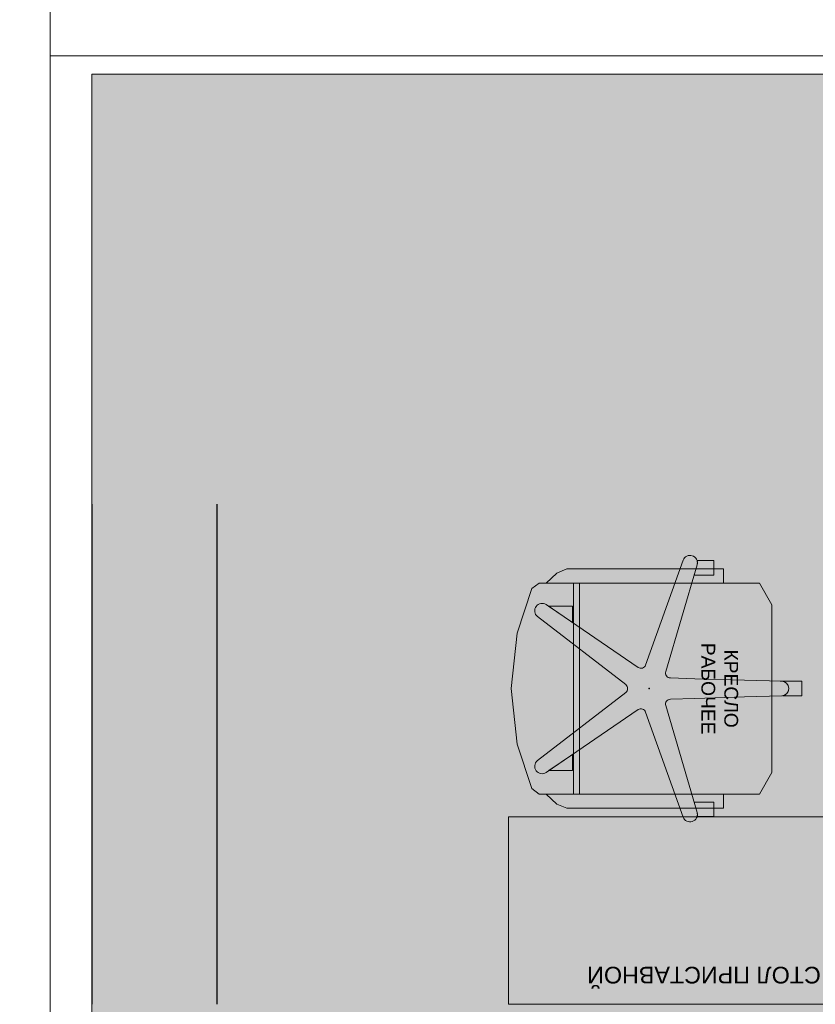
# Model space of a CAD drawing. Header units: millimetres. Extents: x -714384 to 30604203, y -92609 to 65084.
# Tile 45 of 256: x -74578 to -72668, y -34701 to -32338. Entities that reach past the tile are written whole.
import ezdxf
from ezdxf import colors
from ezdxf.entities.mleader import LeaderData, LeaderLine
from ezdxf.math import Vec2, Vec3

# ---------------------------------------------------------------- set-up
doc = ezdxf.new("R2010")
doc.units = ezdxf.units.MM
doc.linetypes.add('HIDDENX2', pattern=[19.05, 12.7, -6.35])
doc.layers.get('0').update_dxf_attribs({"lineweight": 0})
doc.layers.get('Defpoints').update_dxf_attribs({"color": 30})
doc.layers.add('00_АР_Подложка', color=7, linetype='Continuous', lineweight=0, true_color=0x9b9292)
doc.layers.add('06_АР_Мебель', color=4, linetype='Continuous', lineweight=9)
doc.layers.add('21_АР_Штриховка', color=47, linetype='Continuous', lineweight=5)
doc.styles.add('_ТЕКСТОВЫЙ', font='arial.ttf', dxfattribs={"width": 0.8})
doc.styles.add('HVAC_AEP', font='arial.ttf')
doc.styles.get("Standard").update_dxf_attribs({"font": 'arial.ttf'})

# ---------------------------------------------------------------- blocks, each defined once
blk = doc.blocks.new('*T195')
at = {"color": 0, "linetype": 'ByBlock', "lineweight": -2, "transparency": 16777216}
for p, q in [((0, 0), (8500, 0)), ((0, 0), (0, -27939.3)), ((8500, 0), (8500, -27939.3)), ((0, -469.7), (8500, -469.7)), ((4500, -469.7), (4500, -27939.3)), ((0, -4969.7), (8500, -4969.7)), ((0, -9469.7), (8500, -9469.7)), ((0, -13269.7), (8500, -13269.7)), ((0, -16669.7), (8500, -16669.7)), ((0, -20469.7), (8500, -20469.7)), ((0, -24269.7), (8500, -24269.7)), ((0, -26370.4), (8500, -26370.4)), ((0, -27939.3), (8500, -27939.3))]:
    blk.add_line(p, q, dxfattribs=at)
at = {"color": 0, "lineweight": 15, "transparency": 16777216, "style": 'HVAC_AEP'}
for s, insert, char_height, width, attachment_point in [('{\\H0.83333x;\\C256;Готовые блоки (Барьеры, АРМ, Почтальоны)}', (4250, -234.8), 300, 8497, 5), ('{\\fCalibri|b0|i0|c204|p34;\\C256;Группа блоков 1200\\P\\PПо невозможности разместить стандартный барьер для приёма посылок, применить откидную столешницу для МГН}', (4550, -2719.7), 250, 3900, 4), ('{\\fCalibri|b0|i0|c204|p34;\\C256;Группа блоков 1400\\P\\PПо невозможности разместить стандартный барьер для приёма посылок, применить откидную столешницу для МГН}', (4550, -7219.7), 250, 3900, 4), ('{\\fCalibri|b0|i0|c204|p34;\\C256;Группа блоков \\P\\PПочта банк 1400}', (4550, -11369.7), 250, 3900, 4), ('{\\fCalibri|b0|i0|c204|p34;\\C256;Группа блоков \\P\\PПочта банк 1200}', (4550, -14969.7), 250, 3900, 4), ('{\\C256;ГРУППА МЕБЕЛИ ЦСУ (ЦЕНТР СОЦИАЛЬНЫХ УСЛУГ)\\P\\PЕсли не помещается в кабинете можно установить в клиентском зале }', (4550, -18569.7), 250, 3900, 4), ('{\\C256;ГРУППА МЕБЕЛИ ЦСУ (ЦЕНТР СОЦИАЛЬНЫХ УСЛУГ)\\P\\P\\fCalibri|b0|i0|c204|p34;Если нет места на стол 1400 ставим выноску на стол МГН 1200}', (4550, -22369.7), 250, 3900, 4), ('Группа блоков АРМ\\P^JНАЧ.ОПС^JСортировщик', (4550, -25320), 250, 3900, 4), ('{\\fCalibri|b0|i0|c204|p34;\\C256;Группа блоков \\P\\PПочтальоны}', (4550, -27154.9), 250, 3900, 4)]:
    blk.add_mtext(s, dxfattribs=dict(at, insert=insert, char_height=char_height, width=width, attachment_point=attachment_point))
blk = doc.blocks.new('Стол приставной')
at = {"layer": '00_АР_Подложка'}
for p, q in [((0, 0), (800, 0)), ((0, -450), (0, 0)), ((800, 0), (800, -450)), ((800, -450), (0, -450))]:
    blk.add_line(p, q, dxfattribs=at)
at = {"layer": '06_АР_Мебель'}
for p, q in [((0, 0), (800, 0)), ((0, -450), (0, 0)), ((800, 0), (800, -450)), ((800, -450), (0, -450))]:
    blk.add_line(p, q, dxfattribs=at)
at = {"flags": 1}
for tag, p in [('КОД_ОБОРУДОВАНИЯ', (421.6, 85)), ('ДОП_ИНФОРМАЦИЯ', (421.6, 32.8)), ('ДОГОВОР', (1036.9, -43.5))]:
    blk.add_attdef(tag, p, '', height=25, dxfattribs=at)
at = {"layer": '06_АР_Мебель', "insert": (50, -50), "char_height": 40, "attachment_point": 1}
blk.add_mtext_dynamic_manual_height_columns('{\\C7;СТОЛ ПРИСТАВНОЙ}', width=700, gutter_width=12.5, heights=[0], dxfattribs=at)
blk = doc.blocks.new('Кресло рабочее')
at = {"layer": '00_АР_Подложка'}
for p, q in [((17.6, 0), (-17.6, 0)), ((-17.6, 0), (-17.6, -51.8)), ((17.6, -46.4), (17.6, 0)), ((-17.5, -48.3), (-20.1, -137.3)), ((-17.6, -51.8), (-17.5, -48.3)), ((20.3, -137.3), (17.7, -48.3)), ((-200.6, -72.3), (-252.8, -101.5)), ((201.2, -72.3), (-200.6, -72.3)), ((253.4, -101.5), (201.2, -72.3)), ((-252.8, -101.5), (-253, -623.3)), ((253.2, -630.2), (253.4, -101.5)), ((-23.6, -257.3), (-20.1, -137.3)), ((20.3, -137.3), (23.8, -257.3)), ((-252.8, -188.4), (-286.8, -188.4)), ((-286.8, -188.4), (-286.8, -564.2)), ((-252.7, -613.8), (-252.8, -188.4)), ((253.3, -188.4), (253.2, -613.8)), ((287.4, -188.4), (253.3, -188.4)), ((287.4, -564.2), (287.4, -188.4)), ((-286.8, -211.3), (-306.7, -211.3)), ((-306.7, -211.3), (-306.7, -251.4)), ((-271.9, -211.3), (-286.8, -211.3)), ((-271.9, -258.8), (-271.9, -211.3)), ((287.4, -211.3), (272.5, -211.3)), ((272.5, -211.3), (272.5, -258.8)), ((307.3, -211.3), (287.4, -211.3)), ((307.3, -251.4), (307.3, -211.3)), ((-296.9, -251.5), (-271.9, -258.8)), ((-40.6, -326.7), (-296.9, -251.5)), ((-23.6, -257.3), (-25.3, -315.5)), ((25.5, -315.5), (23.8, -257.3)), ((297.4, -251.5), (40.8, -326.7)), ((272.5, -258.8), (297.4, -251.5)), ((-307.8, -285), (-307.8, -285)), ((-307.8, -285), (-56.3, -375)), ((56.5, -375), (308.3, -285)), ((-50.4, -392.9), (-201.2, -613.8)), ((201.5, -613.8), (50.7, -392.9)), ((-172.7, -634.5), (-9.3, -422.8)), ((9.6, -422.8), (173, -634.5)), ((253.4, -534.1), (-252.8, -534.1)), ((-286.8, -564.2), (-276.7, -588.5)), ((-252.8, -548.4), (253.4, -548.4)), ((-197.5, -608.3), (-158.2, -550.8)), ((-158.2, -550.8), (-197.5, -550.8)), ((-197.5, -550.8), (-197.5, -608.3)), ((197, -550.8), (158.5, -550.8)), ((158.5, -550.8), (197, -607.2)), ((197, -607.2), (197, -550.8)), ((277.2, -588.5), (287.4, -564.2)), ((-276.7, -588.5), (-252.7, -613.8)), ((253.2, -613.8), (277.2, -588.5)), ((-253, -623.3), (-253, -630.2)), ((-253, -630.2), (-239.6, -648.3)), ((239.8, -648.3), (253.2, -630.2)), ((-239.6, -648.3), (-133, -683.5)), ((133.3, -683.5), (239.8, -648.3)), ((-133, -683.5), (0.1, -697.6)), ((0.1, -697.6), (133.3, -683.5))]:
    blk.add_line(p, q, dxfattribs=at)
blk.add_circle((0.1, -366.6), 1, dxfattribs=at)
for centre, radius, start, end in [((0.1, -48.8), 17.6, 7.6113, 178.3319), ((0.1, -48.8), 17.6, 1.6681, 178.3319), ((-301.8, -268.4), 17.6, 73.65, 250.3318), ((-301.8, -268.4), 17.6, 73.6499, 106.1566), ((302.4, -268.4), 17.6, 73.8435, 106.3319), ((302.4, -268.4), 17.6, 289.6681, 106.3319), ((-37.2, -315.2), 11.9, 253.6499, 358.3319), ((37.5, -315.2), 11.9, 181.6681, 286.3319), ((-60.3, -386.2), 11.9, 325.6681, 70.3101), ((60.5, -386.2), 11.9, 109.6681, 214.3319), ((0.1, -430.1), 11.9, 37.6681, 142.3319), ((-186.7, -623.7), 17.6, 145.6681, 322.3319), ((186.9, -623.7), 17.6, 217.6681, 34.3319)]:
    blk.add_arc(centre, radius, start, end, dxfattribs=at)
blk.add_point((0.1, -366.6), dxfattribs=at)
at = {"layer": '06_АР_Мебель'}
for p, q in [((17.6, 0), (-17.6, 0)), ((-17.6, 0), (-17.6, -51.8)), ((17.6, -46.4), (17.6, 0)), ((-17.5, -48.3), (-20.1, -137.3)), ((-17.6, -51.8), (-17.5, -48.3)), ((20.3, -137.3), (17.7, -48.3)), ((-200.6, -72.3), (-252.8, -101.5)), ((201.2, -72.3), (-200.6, -72.3)), ((253.4, -101.5), (201.2, -72.3)), ((-252.8, -101.5), (-253, -623.3)), ((253.2, -630.2), (253.4, -101.5)), ((-23.6, -257.3), (-20.1, -137.3)), ((20.3, -137.3), (23.8, -257.3)), ((-252.8, -188.4), (-286.8, -188.4)), ((-286.8, -188.4), (-286.8, -564.2)), ((-252.7, -613.8), (-252.8, -188.4)), ((253.3, -188.4), (253.2, -613.8)), ((287.4, -188.4), (253.3, -188.4)), ((287.4, -564.2), (287.4, -188.4)), ((-286.8, -211.3), (-306.7, -211.3)), ((-306.7, -211.3), (-306.7, -251.4)), ((-271.9, -211.3), (-286.8, -211.3)), ((-271.9, -258.8), (-271.9, -211.3)), ((287.4, -211.3), (272.5, -211.3)), ((272.5, -211.3), (272.5, -258.8)), ((307.3, -211.3), (287.4, -211.3)), ((307.3, -251.4), (307.3, -211.3)), ((-296.9, -251.5), (-271.9, -258.8)), ((-40.6, -326.7), (-296.9, -251.5)), ((-23.6, -257.3), (-25.3, -315.5)), ((25.5, -315.5), (23.8, -257.3)), ((297.4, -251.5), (40.8, -326.7)), ((272.5, -258.8), (297.4, -251.5)), ((-307.8, -285), (-307.8, -285)), ((-307.8, -285), (-56.3, -375)), ((56.5, -375), (308.3, -285)), ((-50.4, -392.9), (-201.2, -613.8)), ((201.5, -613.8), (50.7, -392.9)), ((-172.7, -634.5), (-9.3, -422.8)), ((9.6, -422.8), (173, -634.5)), ((253.4, -534.1), (-252.8, -534.1)), ((-286.8, -564.2), (-276.7, -588.5)), ((-252.8, -548.4), (253.4, -548.4)), ((-197.5, -608.3), (-158.2, -550.8)), ((-158.2, -550.8), (-197.5, -550.8)), ((-197.5, -550.8), (-197.5, -608.3)), ((197, -550.8), (158.5, -550.8)), ((158.5, -550.8), (197, -607.2)), ((197, -607.2), (197, -550.8)), ((277.2, -588.5), (287.4, -564.2)), ((-276.7, -588.5), (-252.7, -613.8)), ((253.2, -613.8), (277.2, -588.5)), ((-253, -623.3), (-253, -630.2)), ((-253, -630.2), (-239.6, -648.3)), ((239.8, -648.3), (253.2, -630.2)), ((-239.6, -648.3), (-133, -683.5)), ((133.3, -683.5), (239.8, -648.3)), ((-133, -683.5), (0.1, -697.6)), ((0.1, -697.6), (133.3, -683.5))]:
    blk.add_line(p, q, dxfattribs=at)
blk.add_circle((0.1, -366.6), 1, dxfattribs=at)
for centre, radius, start, end in [((0.1, -48.8), 17.6, 7.6113, 178.3319), ((0.1, -48.8), 17.6, 1.6681, 178.3319), ((-301.8, -268.4), 17.6, 73.65, 250.3318), ((-301.8, -268.4), 17.6, 73.6499, 106.1566), ((302.4, -268.4), 17.6, 73.8435, 106.3319), ((302.4, -268.4), 17.6, 289.6681, 106.3319), ((-37.2, -315.2), 11.9, 253.6499, 358.3319), ((37.5, -315.2), 11.9, 181.6681, 286.3319), ((-60.3, -386.2), 11.9, 325.6681, 70.3101), ((60.5, -386.2), 11.9, 109.6681, 214.3319), ((0.1, -430.1), 11.9, 37.6681, 142.3319), ((-186.7, -623.7), 17.6, 145.6681, 322.3319), ((186.9, -623.7), 17.6, 217.6681, 34.3319)]:
    blk.add_arc(centre, radius, start, end, dxfattribs=at)
blk.add_point((0.1, -366.6), dxfattribs=at)
at = {"flags": 1}
for tag, p in [('КОД_ОБОРУДОВАНИЯ', (56.2, 11.7)), ('ДОП_ИНФОРМАЦИЯ', (56.2, -40.5)), ('ДОГОВОР', (291.3, -99.7))]:
    blk.add_attdef(tag, p, '', height=25, dxfattribs=at)
at = {"layer": '06_АР_Мебель', "insert": (0.3, -197.3), "char_height": 33, "attachment_point": 5}
blk.add_mtext_dynamic_manual_height_columns('{\\C7;КРЕСЛО РАБОЧЕЕ}', width=250, gutter_width=12.5, heights=[0], dxfattribs=at)
blk = doc.blocks.new('*U1374')
at = {"layer": 'Defpoints', "color": 251}
for p, q in [((1200, 2700), (0, 2700)), ((1200, 2400), (0, 2400))]:
    blk.add_line(p, q, dxfattribs=at)
at = {"lineweight": 0, "rotation": 90}
blk.add_blockref('Стол приставной', (0, 900), dxfattribs=at)
at = {"rotation": 180}
blk.add_blockref('Кресло рабочее', (757.6, 995.5), dxfattribs=at)
blk = doc.blocks.new('_Dot')
at = {"color": 0, "linetype": 'ByBlock', "lineweight": -2}
blk.add_line((-0.5, 0), (-1, 0), dxfattribs=at)
at = {"color": 0, "linetype": 'ByBlock', "const_width": 0.5}
blk.add_lwpolyline([(-0.25, 0, 1), (0.25, 0, 1)], format="xyb", close=True, dxfattribs=at)

msp = doc.modelspace()

# ---------------------------------------------------------------- hatches: boundary and pattern name
at = {"layer": '21_АР_Штриховка', "lineweight": 0, "true_color": 0xa9ba9a}
h = msp.add_hatch(color=253, dxfattribs=at)
h.dxf.hatch_style = 1
h.paths.add_polyline_path([(-71704.8, -32469), (-74404.8, -32469), (-74404.8, -36900.6), (-71704.8, -36900.6)])

# ---------------------------------------------------------------- linework, layer by layer
at = {"layer": '21_АР_Штриховка'}
msp.add_lwpolyline([(-71704.8, -32469), (-74404.8, -32469), (-74404.8, -36900.6), (-71704.8, -36900.6)], close=True, dxfattribs=at)

# ---------------------------------------------------------------- block references
msp.add_blockref('*T195', (-74504.5, -27455.1))
at = {"rotation": 90}
msp.add_blockref('*U1374', (-71704.8, -34700.6), dxfattribs=at)

# ---------------------------------------------------------------- leaders
at = {"color": 162, "linetype": 'HIDDENX2', "lineweight": 30, "ltscale": 15, "true_color": 0x002eb8}
ml = msp.add_multileader_mtext('Standard', dxfattribs=at)
ml.set_content('\\pxi-3,l4,t4;Модуль Тип 1.1', color=(0, 46, 184), style='_ТЕКСТОВЫЙ')
ml.set_leader_properties(lineweight=0)
ml.set_arrow_properties(name='DOT')
ml.build(insert=Vec2(0, 0))
ml.multileader.update_dxf_attribs({"text_left_attachment_type": 6, "text_right_attachment_type": 6, "dogleg_length": 0.36, "arrow_head_size": 50, "scale": 100})
ctx = ml.context
ctx.base_point, ctx.scale, ctx.char_height, ctx.arrow_head_size, ctx.landing_gap_size, ctx.plane_origin = Vec3(65996.7, -36931.4), 100, 250, 50, 100, Vec3(52171.1, -31780.7)
ctx.left_attachment, ctx.right_attachment, ctx.text_align_type, ctx.attachment_type = 6, 6, 1, 2
notes = []
notes.append((ctx, [(0, (0, 0, 0), (0, 0), (1, 0), 1, [])]))
ctx.mtext.insert, ctx.mtext.width, ctx.mtext.defined_height, ctx.mtext.alignment, ctx.mtext.flow_direction = Vec3(67071.2, -36607.9), 6846.369, 600.4, 2, 5
ml = msp.add_multileader_mtext('Standard', dxfattribs=at)
ml.set_content('\\pxi-3,l4,t4;Модуль Тип 1.2', color=(0, 46, 184), style='_ТЕКСТОВЫЙ')
ml.set_leader_properties(lineweight=0)
ml.set_arrow_properties(name='DOT')
ml.build(insert=Vec2(0, 0))
ml.multileader.update_dxf_attribs({"text_left_attachment_type": 6, "text_right_attachment_type": 6, "dogleg_length": 0.36, "arrow_head_size": 50, "scale": 100})
ctx = ml.context
ctx.base_point, ctx.scale, ctx.char_height, ctx.arrow_head_size, ctx.landing_gap_size, ctx.plane_origin = Vec3(65992.3, -39013.3), 100, 250, 50, 100, Vec3(52166.7, -33862.6)
ctx.left_attachment, ctx.right_attachment, ctx.text_align_type, ctx.attachment_type = 6, 6, 1, 2
notes.append((ctx, [(0, (0, 0, 0), (0, 0), (1, 0), 1, [])]))
ctx.mtext.insert, ctx.mtext.width, ctx.mtext.defined_height, ctx.mtext.alignment, ctx.mtext.flow_direction = Vec3(67085.1, -38689.8), 6846.369, 600.4, 2, 5
for ctx, leaders in notes:
    for number, flags, end, landing, length, lines in leaders:
        leader = LeaderData()
        leader.index, (leader.has_last_leader_line, leader.has_dogleg_vector, leader.attachment_direction) = number, flags
        leader.last_leader_point, leader.dogleg_vector, leader.dogleg_length = Vec3(end), Vec3(landing), length
        for number, points, colour, breaks in lines:
            line = LeaderLine()
            line.index, line.vertices, line.color, line.breaks = number, Vec3.list(points), colors.encode_raw_color(colour), breaks
            leader.lines.append(line)
        ctx.leaders.append(leader)

doc.saveas('drawing.dxf')
